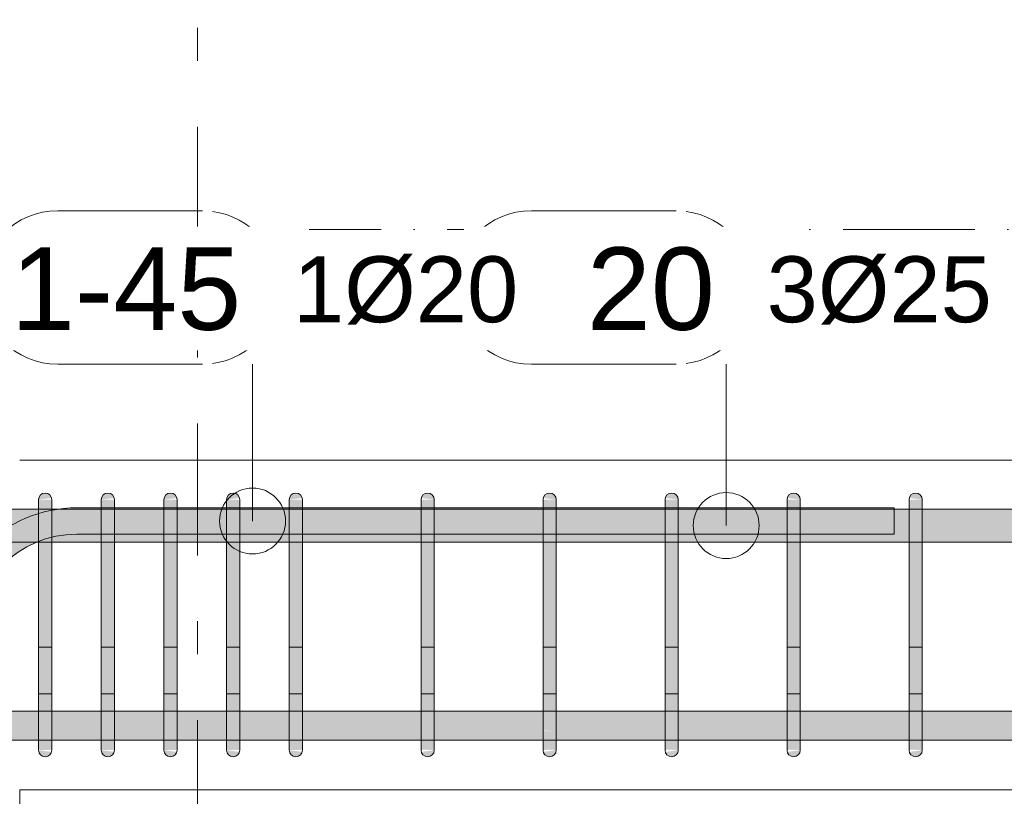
# Model space of a CAD drawing. Header units: millimetres. Extents: x -25607 to 9385, y 1894 to 10168.
# Tile 14 of 181: x -24130 to -23383, y 8665 to 9254. Entities that reach past the tile are written whole.
import ezdxf

# ---------------------------------------------------------------- set-up
doc = ezdxf.new("R2010")
doc.units = ezdxf.units.MM
doc.linetypes.add('Čerchovaná', pattern=[150, 100, -25, 0, -25])
doc.linetypes.add('Čára osnovy', pattern=[225, 100, -50, 25, -50])
for name, color, linetype, lineweight in [('A-FLOR-LEVL', 51, 'Continuous', 5), ('S-BEAM', 12, 'Continuous', 9), ('S-COLS', 52, 'Continuous', 9), ('S-GRID', 1, 'Continuous', 5), ('S-RBAR', 171, 'Continuous', 5), ('S-RBAR-IDEN', 171, 'Continuous', 5)]:
    doc.layers.add(name, color=color, linetype=linetype, lineweight=lineweight)
doc.styles.add('Arial', font='arial.ttf', dxfattribs={"height": 50})
doc.styles.add('Arial_1', font='arial.ttf', dxfattribs={"height": 62.5})

# ---------------------------------------------------------------- blocks, each defined once
blk = doc.blocks.new('Popisek výztuže - _Typ_ množství_PRAVÝ _řezy_-573729-V4')
at = {"layer": 'S-RBAR-IDEN'}
for p, q in [((-24857.77, 9096.15), (-24967.46, 9096.15)), ((-24967.46, 8979.71), (-24857.77, 8979.71))]:
    blk.add_line(p, q, dxfattribs=at)
for centre, start, end in [((-24967.46, 9037.93), 90, 270), ((-24857.77, 9037.93), 277.64339, 82.35661)]:
    blk.add_arc(centre, 58.22, start, end, dxfattribs=at)

msp = doc.modelspace()

# ---------------------------------------------------------------- hatches: boundary and pattern name
at = {"layer": 'S-RBAR'}
for points in [[(-24115.66, 8890), (-24105.83, 8891.29), (-24106.33, 8892.5), (-24107.12, 8893.54), (-24108.32, 8894.4), (-24109.37, 8894.83), (-24110.66, 8895), (-24111.95, 8894.83), (-24113.16, 8894.33), (-24114.2, 8893.54), (-24114.99, 8892.5), (-24115.49, 8891.29)], [(-24105.66, 8865), (-24105.66, 8890), (-24115.66, 8890), (-24115.66, 8865)], [(-24068.13, 8890), (-24058.3, 8891.29), (-24058.8, 8892.5), (-24059.6, 8893.54), (-24060.79, 8894.4), (-24061.84, 8894.83), (-24063.13, 8895), (-24064.43, 8894.83), (-24065.63, 8894.33), (-24066.67, 8893.54), (-24067.46, 8892.5), (-24067.96, 8891.29)], [(-24058.13, 8865), (-24058.13, 8890), (-24068.13, 8890), (-24068.13, 8865)], [(-24020.6, 8890), (-24010.77, 8891.29), (-24011.27, 8892.5), (-24012.07, 8893.54), (-24013.27, 8894.4), (-24014.31, 8894.83), (-24015.6, 8895), (-24016.9, 8894.83), (-24018.1, 8894.33), (-24019.14, 8893.54), (-24019.93, 8892.5), (-24020.43, 8891.29)], [(-24010.6, 8865), (-24010.6, 8890), (-24020.6, 8890), (-24020.6, 8865)], [(-23973.07, 8890), (-23963.24, 8891.29), (-23963.81, 8892.59), (-23964.54, 8893.54), (-23965.74, 8894.4), (-23966.78, 8894.83), (-23968.07, 8895), (-23969.37, 8894.83), (-23970.57, 8894.33), (-23971.61, 8893.54), (-23972.4, 8892.5), (-23972.9, 8891.29)], [(-23963.07, 8865), (-23963.24, 8890), (-23973.07, 8890), (-23973.07, 8865), (-23963.81, 8865)], [(-23925.54, 8890), (-23915.72, 8891.29), (-23916.21, 8892.5), (-23917.01, 8893.54), (-23918.04, 8894.33), (-23919.25, 8894.83), (-23920.54, 8895), (-23921.84, 8894.83), (-23923.04, 8894.33), (-23924.08, 8893.54), (-23925.23, 8891.64), (-23925.37, 8891.29)], [(-23925.23, 8865), (-23915.54, 8865), (-23915.72, 8890), (-23925.54, 8890), (-23925.54, 8865)], [(-23815.54, 8865), (-23815.54, 8890), (-23825.54, 8890), (-23825.54, 8865)], [(-23815.54, 8890), (-23815.72, 8891.29), (-23816.21, 8892.5), (-23817.01, 8893.54), (-23818.21, 8894.4), (-23819.25, 8894.83), (-23820.54, 8895), (-23821.84, 8894.83), (-23823.04, 8894.33), (-23824.08, 8893.54), (-23824.87, 8892.5), (-23825.37, 8891.29), (-23815.72, 8890.02)], [(-23732.33, 8865), (-23723, 8865), (-23723, 8890), (-23733, 8890), (-23733, 8865)], [(-23723, 8890), (-23723.17, 8891.29), (-23723.67, 8892.5), (-23724.46, 8893.54), (-23725.66, 8894.4), (-23726.71, 8894.83), (-23728, 8895), (-23729.29, 8894.83), (-23730.5, 8894.33), (-23731.53, 8893.54), (-23732.33, 8892.5), (-23732.83, 8891.29), (-23723.17, 8890.02)], [(-23630.45, 8865), (-23630.45, 8890), (-23640.45, 8890), (-23640.45, 8865)], [(-23630.45, 8890), (-23630.62, 8891.29), (-23631.12, 8892.5), (-23631.92, 8893.54), (-23632.95, 8894.33), (-23634.16, 8894.83), (-23635.45, 8895), (-23636.75, 8894.83), (-23637.95, 8894.33), (-23638.99, 8893.54), (-23639.78, 8892.5), (-23640.28, 8891.29), (-23630.62, 8890.02)], [(-23547.91, 8865), (-23537.91, 8865), (-23537.91, 8890), (-23547.91, 8890), (-23547.91, 8869.55)], [(-23537.91, 8890), (-23538.08, 8891.29), (-23538.58, 8892.5), (-23539.43, 8893.58), (-23540.57, 8894.4), (-23541.61, 8894.83), (-23542.91, 8895), (-23544.2, 8894.83), (-23545.41, 8894.33), (-23546.44, 8893.54), (-23547.24, 8892.5), (-23547.74, 8891.29), (-23538.08, 8890.02)], [(-23445.36, 8865), (-23445.36, 8890), (-23455.36, 8890), (-23455.36, 8865)], [(-23445.36, 8890), (-23445.53, 8891.29), (-23446.03, 8892.5), (-23446.83, 8893.54), (-23447.86, 8894.33), (-23449.07, 8894.83), (-23450.36, 8895), (-23451.66, 8894.83), (-23452.86, 8894.33), (-23453.9, 8893.54), (-23454.69, 8892.5), (-23455.19, 8891.29), (-23445.53, 8890.02)], [(-24105.66, 8725), (-24105.66, 8865), (-24115.66, 8865), (-24115.66, 8725)], [(-24058.13, 8725), (-24058.13, 8865), (-24068.13, 8865), (-24068.13, 8725)], [(-24010.6, 8725), (-24010.6, 8865), (-24020.6, 8865), (-24020.6, 8725)], [(-23963.07, 8725), (-23963.07, 8865), (-23973.07, 8865), (-23973.07, 8725), (-23963.81, 8725)], [(-23915.54, 8725), (-23915.54, 8865), (-23925.54, 8865), (-23925.54, 8725), (-23925.23, 8725)], [(-23815.54, 8725), (-23815.54, 8865), (-23825.54, 8865), (-23825.54, 8725)], [(-23732.33, 8725), (-23723, 8725), (-23723, 8865), (-23733, 8865), (-23733, 8725)], [(-23630.45, 8725), (-23630.45, 8865), (-23640.45, 8865), (-23640.45, 8725)], [(-23539.43, 8725), (-23537.91, 8725), (-23537.91, 8865), (-23547.91, 8865), (-23547.91, 8725)], [(-23445.36, 8725), (-23445.36, 8865), (-23455.36, 8865), (-23455.36, 8725)], [(-24105.83, 8700), (-24105.66, 8700), (-24105.66, 8725), (-24115.66, 8725), (-24115.66, 8700), (-24110.66, 8700)], [(-24058.3, 8700), (-24058.13, 8700), (-24058.13, 8725), (-24068.13, 8725), (-24068.13, 8700), (-24063.13, 8700)], [(-24010.77, 8700), (-24010.6, 8700), (-24010.6, 8725), (-24020.6, 8725), (-24020.6, 8700), (-24015.6, 8700)], [(-23963.24, 8700), (-23963.07, 8700), (-23963.07, 8725), (-23973.07, 8725), (-23973.07, 8700), (-23963.81, 8700)], [(-23925.23, 8700), (-23915.54, 8700), (-23915.54, 8725), (-23925.54, 8725), (-23925.54, 8700)], [(-24110.66, 8695), (-24109.37, 8695.17), (-24108.16, 8695.67), (-24107.12, 8696.46), (-24106.33, 8697.5), (-24105.83, 8698.71), (-24115.66, 8700), (-24115.49, 8698.71), (-24114.99, 8697.5), (-24114.2, 8696.46), (-24113.16, 8695.67), (-24111.95, 8695.17)], [(-24063.13, 8695), (-24061.84, 8695.17), (-24060.63, 8695.67), (-24059.6, 8696.46), (-24058.8, 8697.5), (-24058.3, 8698.71), (-24068.13, 8700), (-24067.96, 8698.71), (-24067.46, 8697.5), (-24066.67, 8696.46), (-24065.63, 8695.67), (-24064.43, 8695.17)], [(-24015.6, 8695), (-24014.31, 8695.17), (-24013.1, 8695.67), (-24012.07, 8696.46), (-24011.27, 8697.5), (-24010.77, 8698.71), (-24020.6, 8700), (-24020.43, 8698.71), (-24019.93, 8697.5), (-24019.14, 8696.46), (-24018.1, 8695.67), (-24016.9, 8695.17)], [(-23968.07, 8695), (-23966.78, 8695.17), (-23965.57, 8695.67), (-23964.54, 8696.46), (-23963.74, 8697.5), (-23963.24, 8698.71), (-23973.07, 8700), (-23972.9, 8698.71), (-23972.4, 8697.5), (-23971.61, 8696.46), (-23970.57, 8695.67), (-23969.37, 8695.17)], [(-23920.54, 8695), (-23919.25, 8695.17), (-23918.04, 8695.67), (-23917.01, 8696.46), (-23916.21, 8697.5), (-23915.72, 8698.71), (-23925.54, 8700), (-23925.23, 8698.36), (-23924.87, 8697.5), (-23924.08, 8696.46), (-23923.04, 8695.67), (-23921.84, 8695.17)], [(-23820.54, 8695), (-23819.25, 8695.17), (-23818.04, 8695.67), (-23817.01, 8696.46), (-23816.21, 8697.5), (-23815.72, 8698.71), (-23815.72, 8699.98), (-23825.37, 8698.71), (-23824.87, 8697.5), (-23824.08, 8696.46), (-23823.04, 8695.67), (-23821.84, 8695.17)], [(-23728, 8695), (-23726.71, 8695.17), (-23725.5, 8695.67), (-23724.46, 8696.46), (-23723.67, 8697.5), (-23723.17, 8698.71), (-23723.17, 8699.98), (-23732.83, 8698.71), (-23732.33, 8697.5), (-23731.53, 8696.46), (-23730.5, 8695.67), (-23729.29, 8695.17)], [(-23635.45, 8695), (-23634.16, 8695.17), (-23632.95, 8695.67), (-23631.92, 8696.46), (-23631.12, 8697.5), (-23630.62, 8698.71), (-23630.62, 8699.98), (-23640.28, 8698.71), (-23639.78, 8697.5), (-23638.99, 8696.46), (-23637.95, 8695.67), (-23636.75, 8695.17)], [(-23542.91, 8695), (-23541.61, 8695.17), (-23540.41, 8695.67), (-23539.37, 8696.46), (-23538.58, 8697.5), (-23538.08, 8698.71), (-23538.08, 8699.98), (-23547.74, 8698.71), (-23547.24, 8697.5), (-23546.44, 8696.46), (-23545.41, 8695.67), (-23544.2, 8695.17)], [(-23450.36, 8695), (-23449.07, 8695.17), (-23447.86, 8695.67), (-23446.83, 8696.46), (-23446.03, 8697.5), (-23445.53, 8698.71), (-23445.53, 8699.98), (-23455.19, 8698.71), (-23454.69, 8697.5), (-23453.9, 8696.46), (-23452.86, 8695.67), (-23451.66, 8695.17)]]:
    msp.add_hatch(color=7, dxfattribs=at).paths.add_polyline_path(points)
h = msp.add_hatch(color=7, dxfattribs=at)
h.paths.add_polyline_path([(-23445.36, 8857.8), (-23362.82, 8857.8), (-23362.82, 8882.8), (-23445.36, 8882.8), (-23445.36, 8863.81)])
h.paths.add_polyline_path([(-24590.95, 8857.8), (-24591.01, 8879.14), (-24594.18, 8875), (-24596.18, 8870.18), (-24596.86, 8863.81), (-24596.86, 8857.8)])
h.paths.add_polyline_path([(-24533.42, 8857.8), (-24495.89, 8857.8), (-24495.89, 8882.8), (-24528.32, 8882.8), (-24528.32, 8863.8), (-24533.42, 8863.8)])
h.paths.add_polyline_path([(-24558, 8857.8), (-24543.42, 8857.8), (-24543.42, 8863.8), (-24548.33, 8863.99), (-24548.33, 8882.8), (-24563.82, 8882.8), (-24563, 8882.46), (-24560.93, 8880.87), (-24559.34, 8878.8), (-24558.34, 8876.39), (-24558, 8872.7), (-24558, 8863.81)])
h.paths.add_polyline_path([(-24580.95, 8857.8), (-24578, 8857.8), (-24578, 8873.8), (-24558, 8873.8), (-24577.66, 8876.39), (-24576.66, 8878.8), (-24575.07, 8880.87), (-24573, 8882.8), (-24580.95, 8882.8), (-24580.95, 8863.81)])
h.paths.add_polyline_path([(-24390.83, 8857.8), (-24353.31, 8857.8), (-24353.31, 8882.8), (-24390.83, 8882.8), (-24390.83, 8863.81)])
h.paths.add_polyline_path([(-24438.36, 8857.8), (-24400.83, 8857.8), (-24400.83, 8882.8), (-24438.36, 8882.8), (-24438.36, 8863.81)])
h.paths.add_polyline_path([(-24485.89, 8857.8), (-24448.36, 8857.8), (-24448.36, 8882.8), (-24485.89, 8882.8), (-24485.89, 8863.81)])
h.paths.add_polyline_path([(-24200.72, 8857.8), (-24166.86, 8857.8), (-24166.86, 8865), (-24167.54, 8870.18), (-24169.54, 8875), (-24172.72, 8879.14), (-24176.86, 8882.32), (-24178.03, 8882.8), (-24200.72, 8882.8), (-24200.72, 8863.81)])
h.paths.add_polyline_path([(-24248.25, 8857.8), (-24210.72, 8857.8), (-24210.72, 8882.8), (-24248.25, 8882.8), (-24248.25, 8863.81)])
h.paths.add_polyline_path([(-24295.78, 8857.8), (-24258.25, 8857.8), (-24258.25, 8882.8), (-24295.78, 8882.8), (-24295.78, 8863.81)])
h.paths.add_polyline_path([(-24305.78, 8857.8), (-24305.78, 8882.8), (-24343.31, 8882.8), (-24343.31, 8857.8)])
h.paths.add_polyline_path([(-21192.5, 8857.8), (-21192.5, 8882.8), (-21371.43, 8882.8), (-21371.43, 8857.8), (-21263.23, 8857.8)])
h.paths.add_polyline_path([(-21182.5, 8857.8), (-21172.5, 8857.8), (-21172.5, 8882.8), (-21182.5, 8882.8), (-21182.5, 8863.81)])
h.paths.add_polyline_path([(-24153.19, 8857.8), (-24115.66, 8857.8), (-24115.66, 8882.8), (-24153.19, 8882.8), (-24153.19, 8863.81)])
h.paths.add_polyline_path([(-24058.13, 8857.8), (-24020.6, 8857.8), (-24020.6, 8882.8), (-24058.13, 8882.8), (-24058.13, 8863.81)])
h.paths.add_polyline_path([(-24105.66, 8857.8), (-24068.13, 8857.8), (-24068.13, 8882.8), (-24105.66, 8882.8), (-24105.66, 8863.81)])
h.paths.add_polyline_path([(-23915.54, 8857.8), (-23825.54, 8857.8), (-23825.54, 8882.8), (-23915.54, 8882.8), (-23915.54, 8863.81)])
h.paths.add_polyline_path([(-23963.07, 8857.8), (-23925.54, 8857.8), (-23925.54, 8882.8), (-23963.07, 8882.8), (-23963.07, 8863.81)])
h.paths.add_polyline_path([(-24010.6, 8857.8), (-23973.07, 8857.8), (-23973.07, 8882.8), (-24010.6, 8882.8), (-24010.6, 8863.81)])
h.paths.add_polyline_path([(-23815.54, 8857.8), (-23733, 8857.8), (-23733, 8882.8), (-23815.54, 8882.8), (-23815.54, 8863.81)])
h.paths.add_polyline_path([(-23630.45, 8857.8), (-23547.91, 8857.8), (-23547.91, 8882.8), (-23630.45, 8882.8), (-23630.45, 8863.81)])
h.paths.add_polyline_path([(-23723, 8857.8), (-23640.45, 8857.8), (-23640.45, 8882.8), (-23723, 8882.8), (-23723, 8863.81)])
h.paths.add_polyline_path([(-23537.91, 8857.8), (-23455.36, 8857.8), (-23455.36, 8882.8), (-23537.91, 8882.8), (-23537.91, 8863.81)])
h.paths.add_polyline_path([(-23352.82, 8857.8), (-23270.27, 8857.8), (-23270.27, 8882.8), (-23352.82, 8882.8), (-23352.82, 8863.81)])
h.paths.add_polyline_path([(-23167.73, 8857.8), (-23085.18, 8857.8), (-23085.18, 8882.8), (-23167.73, 8882.8), (-23167.73, 8863.81)])
h.paths.add_polyline_path([(-23177.73, 8857.8), (-23177.73, 8882.8), (-23260.27, 8882.8), (-23260.27, 8857.8)])
h.paths.add_polyline_path([(-22982.64, 8857.8), (-22900.09, 8857.8), (-22900.09, 8882.8), (-22982.64, 8882.8), (-22982.64, 8863.81)])
h.paths.add_polyline_path([(-23075.18, 8857.8), (-22992.64, 8857.8), (-22992.64, 8882.8), (-23075.18, 8882.8), (-23075.18, 8863.81)])
h.paths.add_polyline_path([(-22890.09, 8857.8), (-22807.55, 8857.8), (-22807.55, 8882.8), (-22890.09, 8882.8), (-22890.09, 8863.81)])
h.paths.add_polyline_path([(-22705, 8857.8), (-22515, 8857.8), (-22515, 8882.8), (-22705, 8882.8), (-22705, 8863.81)])
h.paths.add_polyline_path([(-22715, 8857.8), (-22715, 8882.8), (-22797.55, 8882.8), (-22797.55, 8857.8)])
h.paths.add_polyline_path([(-22505, 8857.8), (-22326.07, 8857.8), (-22326.07, 8882.8), (-22505, 8882.8), (-22505, 8863.81)])
h.paths.add_polyline_path([(-21381.43, 8857.8), (-21381.43, 8882.8), (-21560.36, 8882.8), (-21560.36, 8857.8), (-21417.55, 8857.8)])
h.paths.add_polyline_path([(-21570.36, 8857.8), (-21570.36, 8882.8), (-21749.29, 8882.8), (-21749.29, 8857.8), (-21571.87, 8857.8)])
h.paths.add_polyline_path([(-21759.29, 8857.8), (-21759.29, 8882.8), (-21938.21, 8882.8), (-21938.21, 8857.8), (-21880.51, 8857.8)])
h.paths.add_polyline_path([(-22316.07, 8857.8), (-22137.14, 8857.8), (-22137.14, 8882.8), (-22316.07, 8882.8), (-22316.07, 8863.81)])
h.paths.add_polyline_path([(-22127.14, 8857.8), (-21948.21, 8857.8), (-21948.21, 8882.8), (-22127.14, 8882.8), (-22127.14, 8863.81)])
h.paths.add_polyline_path([(-24605, 8874.79), (-24602.84, 8880), (-24600.69, 8882.8), (-24605, 8882.8), (-24605, 8879.14)])
h = msp.add_hatch(color=7, dxfattribs=at)
h.paths.add_polyline_path([(-24186.55, 8783.8), (-24166.86, 8783.8), (-24166.86, 8842), (-24173.15, 8833.8), (-24183.14, 8809.69), (-24184.07, 8802.62)])
h.paths.add_polyline_path([(-24153.19, 8827.25), (-24143.12, 8840.37), (-24126.55, 8853.09), (-24115.66, 8857.8), (-24153.19, 8857.64), (-24153.19, 8850.44)])
h.paths.add_polyline_path([(-24094.15, 8882.8), (-24086.55, 8882.8), (-24086.55, 8883.8)])
h = msp.add_hatch(color=7, dxfattribs=at)
h.paths.add_polyline_path([(-23466.55, 8882.8), (-23466.55, 8883.8), (-23537.91, 8883.8), (-23537.91, 8882.8), (-23500.85, 8882.8)])
h.paths.add_polyline_path([(-24058.13, 8882.8), (-24020.6, 8882.8), (-24020.6, 8883.8), (-24058.13, 8883.8)])
h.paths.add_polyline_path([(-24079.55, 8882.8), (-24068.13, 8882.8), (-24068.13, 8883.8), (-24086.55, 8883.8), (-24086.55, 8882.8)])
h.paths.add_polyline_path([(-23547.91, 8882.8), (-23547.91, 8883.8), (-23630.45, 8883.8), (-23630.45, 8882.8), (-23578.01, 8882.8)])
h.paths.add_polyline_path([(-24010.6, 8882.8), (-23973.07, 8882.8), (-23973.07, 8883.8), (-24010.6, 8883.8)])
h.paths.add_polyline_path([(-23640.45, 8882.8), (-23640.45, 8883.8), (-23723, 8883.8), (-23723, 8882.8), (-23655.17, 8882.8)])
h.paths.add_polyline_path([(-23925.54, 8882.8), (-23925.54, 8883.8), (-23963.07, 8883.8), (-23963.07, 8882.8)])
h.paths.add_polyline_path([(-23733, 8882.8), (-23733, 8883.8), (-23815.54, 8883.8), (-23815.54, 8882.8), (-23809.49, 8882.8)])
h.paths.add_polyline_path([(-23915.54, 8882.8), (-23825.54, 8882.8), (-23825.54, 8883.8), (-23915.54, 8883.8)])
h = msp.add_hatch(color=7, dxfattribs=at)
h.paths.add_polyline_path([(-24601.03, 8707.64), (-24603.19, 8710.85), (-24605, 8715.21), (-24605, 8707.64), (-24602.84, 8707.64)])
h.paths.add_polyline_path([(-22960.74, 8707.64), (-22900.09, 8707.92), (-22900.09, 8729.64), (-22982.64, 8729.64), (-22982.64, 8707.64)])
h.paths.add_polyline_path([(-22890.09, 8707.64), (-22807.55, 8707.92), (-22807.55, 8729.64), (-22890.09, 8729.64), (-22890.09, 8707.92)])
h.paths.add_polyline_path([(-17983.96, 8707.64), (-17980, 8707.64), (-17980, 8729.64), (-18012.83, 8729.64), (-18012.83, 8707.64)])
h.paths.add_polyline_path([(-22992.64, 8707.64), (-22992.64, 8729.64), (-23075.18, 8729.64), (-23075.18, 8707.64), (-22999.32, 8707.64)])
h.paths.add_polyline_path([(-22797.55, 8707.64), (-22715, 8707.92), (-22715, 8729.64), (-22797.55, 8729.64), (-22797.55, 8707.92)])
h.paths.add_polyline_path([(-22705, 8707.64), (-22515, 8707.92), (-22515, 8729.64), (-22705, 8729.64), (-22705, 8707.92)])
h.paths.add_polyline_path([(-18022.83, 8707.64), (-18022.83, 8729.64), (-18061.22, 8729.64), (-18061.12, 8707.64)])
h.paths.add_polyline_path([(-23085.18, 8707.64), (-23085.18, 8729.64), (-23167.73, 8729.64), (-23167.73, 8707.64), (-23115.06, 8707.64)])
h.paths.add_polyline_path([(-22505, 8707.64), (-22326.07, 8707.92), (-22326.07, 8729.64), (-22505, 8729.64), (-22505, 8707.92)])
h.paths.add_polyline_path([(-22316.07, 8707.64), (-22137.14, 8707.92), (-22137.14, 8729.64), (-22316.07, 8729.64), (-22316.07, 8707.92)])
h.paths.add_polyline_path([(-18071.22, 8707.64), (-18071.22, 8729.64), (-18109.61, 8729.64), (-18109.61, 8707.64), (-18099.7, 8707.64)])
h.paths.add_polyline_path([(-23177.73, 8707.64), (-23177.73, 8729.64), (-23260.27, 8729.64), (-23260.27, 8707.64), (-23192.22, 8707.64)])
h.paths.add_polyline_path([(-22127.14, 8707.64), (-21948.21, 8707.92), (-21948.21, 8729.64), (-22127.14, 8729.64), (-22127.14, 8707.92)])
h.paths.add_polyline_path([(-24558, 8707.64), (-24543.42, 8707.92), (-24543.42, 8729.64), (-24558, 8729.64), (-24558, 8707.92)])
h.paths.add_polyline_path([(-18119.61, 8707.64), (-18119.61, 8729.64), (-18158, 8729.64), (-18158, 8707.64), (-18138.28, 8707.64)])
h.paths.add_polyline_path([(-21938.21, 8707.64), (-21759.29, 8707.92), (-21759.29, 8729.64), (-21938.21, 8729.64), (-21938.21, 8707.92)])
h.paths.add_polyline_path([(-23270.27, 8707.64), (-23270.27, 8729.64), (-23352.82, 8729.64), (-23352.82, 8707.64), (-23307.95, 8707.64)])
h.paths.add_polyline_path([(-24580.95, 8707.64), (-24578, 8707.92), (-24578, 8729.64), (-24580.95, 8729.64), (-24580.95, 8707.92)])
h.paths.add_polyline_path([(-21749.29, 8707.64), (-21570.36, 8707.92), (-21570.36, 8729.64), (-21749.29, 8729.64), (-21749.29, 8707.92)])
h.paths.add_polyline_path([(-18168, 8707.64), (-18168, 8729.64), (-18206.38, 8729.64), (-18206.38, 8707.64), (-18176.86, 8707.64)])
h.paths.add_polyline_path([(-23362.82, 8707.64), (-23362.82, 8729.64), (-23445.36, 8729.64), (-23445.36, 8707.64), (-23385.11, 8707.64)])
h.paths.add_polyline_path([(-21560.36, 8707.64), (-21381.43, 8707.92), (-21381.43, 8729.64), (-21560.36, 8729.64), (-21560.36, 8707.92)])
h.paths.add_polyline_path([(-23455.36, 8707.64), (-23455.36, 8729.64), (-23537.91, 8729.64), (-23537.91, 8707.64), (-23462.27, 8707.64)])
h.paths.add_polyline_path([(-21371.43, 8707.64), (-21192.5, 8707.92), (-21192.5, 8729.64), (-21371.43, 8729.64), (-21371.43, 8707.92)])
h.paths.add_polyline_path([(-18216.38, 8707.64), (-18216.38, 8729.64), (-18254.77, 8729.64), (-18254.77, 8707.64), (-18254.02, 8707.64)])
h.paths.add_polyline_path([(-21182.5, 8707.64), (-21003.57, 8707.92), (-21003.57, 8729.64), (-21182.5, 8729.64), (-21182.5, 8707.92)])
h.paths.add_polyline_path([(-24533.42, 8707.64), (-24495.89, 8707.92), (-24495.89, 8729.64), (-24533.42, 8729.64), (-24533.42, 8707.92)])
h.paths.add_polyline_path([(-20993.57, 8707.64), (-20814.64, 8707.92), (-20814.64, 8729.64), (-20993.57, 8729.64), (-20993.57, 8707.92)])
h.paths.add_polyline_path([(-23547.91, 8707.64), (-23547.91, 8729.64), (-23630.45, 8729.64), (-23630.45, 8707.64), (-23578.01, 8707.64)])
h.paths.add_polyline_path([(-18264.77, 8707.64), (-18264.77, 8729.64), (-18303.16, 8729.64), (-18303.16, 8707.64), (-18292.6, 8707.64)])
h.paths.add_polyline_path([(-24485.89, 8707.64), (-24448.36, 8707.92), (-24448.36, 8729.64), (-24485.89, 8729.64), (-24485.89, 8707.92)])
h.paths.add_polyline_path([(-20804.64, 8707.64), (-20625.71, 8707.92), (-20625.71, 8729.64), (-20804.64, 8729.64), (-20804.64, 8707.92)])
h.paths.add_polyline_path([(-20615.71, 8707.64), (-20436.79, 8707.92), (-20436.79, 8729.64), (-20615.71, 8729.64), (-20615.71, 8707.92)])
h.paths.add_polyline_path([(-18313.16, 8707.64), (-18313.16, 8729.64), (-18351.55, 8729.64), (-18351.55, 8707.64), (-18331.18, 8707.64)])
h.paths.add_polyline_path([(-23640.45, 8707.64), (-23640.45, 8729.64), (-23723, 8729.64), (-23723, 8707.64), (-23655.17, 8707.64)])
h.paths.add_polyline_path([(-20426.79, 8707.64), (-20247.86, 8707.92), (-20247.86, 8729.64), (-20426.79, 8729.64), (-20426.79, 8707.92)])
h.paths.add_polyline_path([(-24438.36, 8707.64), (-24400.83, 8707.92), (-24400.83, 8729.64), (-24438.36, 8729.64), (-24438.36, 8707.92)])
h.paths.add_polyline_path([(-20237.86, 8707.64), (-20058.93, 8707.92), (-20058.93, 8729.64), (-20237.86, 8729.64), (-20237.86, 8707.92)])
h.paths.add_polyline_path([(-18361.55, 8707.64), (-18361.55, 8729.64), (-18399.94, 8729.64), (-18399.94, 8707.64), (-18369.76, 8707.64)])
h.paths.add_polyline_path([(-23733, 8707.64), (-23733, 8729.64), (-23815.54, 8729.64), (-23815.54, 8707.64), (-23770.91, 8707.64)])
h.paths.add_polyline_path([(-20048.93, 8707.64), (-19870, 8707.92), (-19870, 8729.64), (-20048.93, 8729.64), (-20048.93, 8707.92)])
h.paths.add_polyline_path([(-19860, 8707.64), (-19670, 8707.92), (-19670, 8729.64), (-19860, 8729.64), (-19860, 8707.92)])
h.paths.add_polyline_path([(-18409.94, 8707.64), (-18409.94, 8729.64), (-18448.33, 8729.64), (-18448.33, 8707.64), (-18446.91, 8707.64)])
h.paths.add_polyline_path([(-23825.54, 8707.64), (-23825.54, 8729.64), (-23915.54, 8729.64), (-23915.54, 8707.64), (-23848.07, 8707.64)])
h.paths.add_polyline_path([(-24390.83, 8707.64), (-24353.31, 8707.92), (-24353.31, 8729.64), (-24390.83, 8729.64), (-24390.83, 8707.92)])
h.paths.add_polyline_path([(-19660, 8707.64), (-19577.45, 8707.92), (-19577.45, 8729.64), (-19660, 8729.64), (-19660, 8707.92)])
h.paths.add_polyline_path([(-18458.33, 8707.64), (-18458.33, 8729.64), (-18549.46, 8729.64), (-18549.46, 8707.64), (-18485.49, 8707.64)])
h.paths.add_polyline_path([(-19567.45, 8707.64), (-19484.91, 8707.92), (-19484.91, 8729.64), (-19567.45, 8729.64), (-19567.45, 8707.92)])
h.paths.add_polyline_path([(-23925.54, 8707.64), (-23925.54, 8729.64), (-23963.07, 8729.64), (-23963.07, 8707.64)])
h.paths.add_polyline_path([(-19474.91, 8707.64), (-19392.36, 8707.92), (-19392.36, 8729.64), (-19474.91, 8729.64), (-19474.91, 8707.92)])
h.paths.add_polyline_path([(-23973.07, 8707.64), (-23973.07, 8729.64), (-24010.6, 8729.64), (-24010.6, 8707.64), (-24002.39, 8707.64)])
h.paths.add_polyline_path([(-19382.36, 8707.64), (-19299.82, 8707.92), (-19299.82, 8729.64), (-19382.36, 8729.64), (-19382.36, 8707.92)])
h.paths.add_polyline_path([(-24020.6, 8707.64), (-24020.6, 8729.64), (-24058.13, 8729.64), (-24058.13, 8707.64), (-24040.97, 8707.64)])
h.paths.add_polyline_path([(-18559.46, 8707.64), (-18559.46, 8729.64), (-18642, 8729.64), (-18642, 8707.64), (-18562.65, 8707.64)])
h.paths.add_polyline_path([(-19289.82, 8707.64), (-19207.27, 8707.92), (-19207.27, 8729.64), (-19289.82, 8729.64), (-19289.82, 8707.92)])
h.paths.add_polyline_path([(-24068.13, 8707.64), (-24068.13, 8729.64), (-24105.66, 8729.64), (-24105.66, 8707.64), (-24079.55, 8707.64)])
h.paths.add_polyline_path([(-19197.27, 8707.64), (-19114.73, 8707.92), (-19114.73, 8729.64), (-19197.27, 8729.64), (-19197.27, 8707.92)])
h.paths.add_polyline_path([(-24343.31, 8707.64), (-24305.78, 8707.92), (-24305.78, 8729.64), (-24343.31, 8729.64), (-24343.31, 8707.92)])
h.paths.add_polyline_path([(-24115.66, 8707.64), (-24115.66, 8729.64), (-24153.19, 8729.64), (-24153.19, 8707.64), (-24118.13, 8707.64)])
h.paths.add_polyline_path([(-19104.73, 8707.64), (-19022.18, 8707.92), (-19022.18, 8729.64), (-19104.73, 8729.64), (-19104.73, 8707.92)])
h.paths.add_polyline_path([(-24295.78, 8707.64), (-24258.25, 8707.92), (-24258.25, 8729.64), (-24295.78, 8729.64), (-24295.78, 8707.92)])
h.paths.add_polyline_path([(-19012.18, 8707.64), (-18929.64, 8707.92), (-18929.64, 8729.64), (-19012.18, 8729.64), (-19012.18, 8707.92)])
h.paths.add_polyline_path([(-18652, 8707.64), (-18652, 8729.64), (-18734.55, 8729.64), (-18734.55, 8707.64), (-18678.39, 8707.64)])
h.paths.add_polyline_path([(-24181.69, 8707.64), (-24176.86, 8707.68), (-24172.72, 8710.86), (-24169.54, 8715), (-24167.54, 8719.82), (-24166.86, 8725), (-24167.54, 8729.64), (-24200.72, 8729.64), (-24200.72, 8710.64), (-24196.76, 8707.64), (-24192.04, 8707.64)])
h.paths.add_polyline_path([(-18919.64, 8707.64), (-18837.09, 8707.92), (-18837.09, 8729.64), (-18919.64, 8729.64), (-18919.64, 8707.92)])
h.paths.add_polyline_path([(-24211.93, 8707.64), (-24233.93, 8729.64), (-24248.25, 8729.64), (-24248.25, 8707.64), (-24233.87, 8707.64)])
h.paths.add_polyline_path([(-18827.09, 8707.64), (-18744.55, 8707.92), (-18744.55, 8729.64), (-18827.09, 8729.64), (-18827.09, 8707.92)])
h.paths.add_polyline_path([(-24590.95, 8710.82), (-24590.95, 8729.64), (-24596.86, 8729.64), (-24596.86, 8725), (-24596.18, 8719.82), (-24594.18, 8715), (-24590.99, 8710.85)])
h.paths.add_polyline_path([(-24210.72, 8720.57), (-24210.72, 8729.64), (-24219.78, 8729.64), (-24215.15, 8725)])
h = msp.add_hatch(color=7, dxfattribs=at)
h.paths.add_polyline_path([(-23815.54, 8703.08), (-23815.54, 8703.74), (-23816.9, 8703.89), (-23817.75, 8703.51)])
h.paths.add_polyline_path([(-23821.04, 8705.53), (-23822.72, 8707.49), (-23825.54, 8707.92), (-23825.54, 8706.75)])
h.paths.add_polyline_path([(-23815.54, 8711.72), (-23815.54, 8713.44), (-23825.54, 8715.43), (-23820.82, 8711.91)])
h.paths.add_polyline_path([(-23825.54, 8724.03), (-23815.54, 8724.24), (-23815.54, 8725), (-23825.54, 8725)])
h = msp.add_hatch(color=7, dxfattribs=at)
h.paths.add_polyline_path([(-23815.54, 8700), (-23815.54, 8703.08), (-23817.75, 8703.51), (-23816.9, 8703.89), (-23815.54, 8703.74), (-23815.54, 8711.72), (-23820.08, 8711.99), (-23825.54, 8715.43), (-23825.54, 8708.15), (-23822.57, 8707.32), (-23821.04, 8705.53), (-23825.54, 8706.75), (-23825.37, 8700.99), (-23823.46, 8700.85), (-23819.25, 8700.4)])
h.paths.add_polyline_path([(-23820.54, 8700), (-23815.54, 8700), (-23825.54, 8700.85), (-23825.37, 8700)])
h.paths.add_polyline_path([(-23815.54, 8713.44), (-23815.54, 8724.24), (-23817.57, 8724.03), (-23825.54, 8724.03), (-23825.54, 8715.43)])
h = msp.add_hatch(color=7, dxfattribs=at)
h.paths.add_polyline_path([(-23723, 8703.08), (-23723, 8703.74), (-23724.36, 8703.89), (-23725.2, 8703.51)])
h.paths.add_polyline_path([(-23728.49, 8705.53), (-23730.17, 8707.49), (-23733, 8708.15), (-23733, 8706.75), (-23732.33, 8706.57)])
h.paths.add_polyline_path([(-23723, 8711.72), (-23723, 8713.44), (-23732.33, 8715.01), (-23732.33, 8714.93), (-23728.27, 8711.91)])
h.paths.add_polyline_path([(-23733, 8724.03), (-23723, 8724.24), (-23723, 8725), (-23733, 8725)])
h = msp.add_hatch(color=7, dxfattribs=at)
h.paths.add_polyline_path([(-23723, 8700), (-23723, 8703.08), (-23725.2, 8703.51), (-23724.36, 8703.89), (-23723, 8703.74), (-23723, 8711.72), (-23727.53, 8711.99), (-23733, 8715.43), (-23733, 8708.15), (-23730.03, 8707.32), (-23728.49, 8705.53), (-23733, 8706.75), (-23733, 8701), (-23730.91, 8700.85), (-23726.71, 8700.4)])
h.paths.add_polyline_path([(-23732.33, 8700), (-23723, 8700), (-23733, 8700.85), (-23733, 8700)])
h.paths.add_polyline_path([(-23723, 8713.44), (-23723, 8724.24), (-23725.03, 8724.03), (-23733, 8724.03), (-23733, 8715.43), (-23732.33, 8715.3)])
h = msp.add_hatch(color=7, dxfattribs=at)
h.paths.add_polyline_path([(-23630.45, 8703.08), (-23630.45, 8703.74), (-23631.81, 8703.89), (-23632.66, 8703.51)])
h.paths.add_polyline_path([(-23635.95, 8705.53), (-23637.63, 8707.49), (-23640.45, 8707.92), (-23640.45, 8706.75)])
h.paths.add_polyline_path([(-23630.45, 8711.72), (-23630.45, 8713.44), (-23640.45, 8715.43), (-23635.73, 8711.91)])
h.paths.add_polyline_path([(-23640.45, 8724.03), (-23630.45, 8724.24), (-23630.45, 8725), (-23640.45, 8725)])
h = msp.add_hatch(color=7, dxfattribs=at)
h.paths.add_polyline_path([(-23630.45, 8700), (-23630.45, 8703.08), (-23632.66, 8703.51), (-23631.81, 8703.89), (-23630.45, 8703.74), (-23630.45, 8711.72), (-23634.99, 8711.99), (-23640.45, 8715.43), (-23640.45, 8708.15), (-23637.48, 8707.32), (-23635.95, 8705.53), (-23640.45, 8706.75), (-23640.28, 8700.99), (-23638.37, 8700.85), (-23634.16, 8700.4)])
h.paths.add_polyline_path([(-23635.45, 8700), (-23630.45, 8700), (-23640.45, 8700.85), (-23640.28, 8700)])
h.paths.add_polyline_path([(-23630.45, 8713.44), (-23630.45, 8724.24), (-23632.48, 8724.03), (-23640.45, 8724.03), (-23640.45, 8715.43)])
h = msp.add_hatch(color=7, dxfattribs=at)
h.paths.add_polyline_path([(-23537.91, 8703.08), (-23537.91, 8703.74), (-23539.43, 8703.81), (-23540.11, 8703.51), (-23539.43, 8703.38)])
h.paths.add_polyline_path([(-23543.4, 8705.53), (-23545.08, 8707.49), (-23547.91, 8707.92), (-23547.91, 8706.75)])
h.paths.add_polyline_path([(-23537.91, 8711.72), (-23537.91, 8713.44), (-23547.91, 8715.43), (-23543.18, 8711.91), (-23539.43, 8711.78)])
h.paths.add_polyline_path([(-23539.94, 8724.03), (-23537.91, 8724.24), (-23537.91, 8725), (-23547.91, 8725), (-23547.91, 8724.03)])
h = msp.add_hatch(color=7, dxfattribs=at)
h.paths.add_polyline_path([(-23537.91, 8700), (-23537.91, 8703.08), (-23540.11, 8703.51), (-23539.27, 8703.89), (-23537.91, 8703.74), (-23537.91, 8711.72), (-23542.44, 8711.99), (-23547.91, 8715.43), (-23547.91, 8708.15), (-23544.94, 8707.32), (-23543.4, 8705.53), (-23547.91, 8706.75), (-23547.74, 8700.99), (-23545.82, 8700.85), (-23539.43, 8700.16)])
h.paths.add_polyline_path([(-23542.91, 8700), (-23539.43, 8700.13), (-23547.91, 8700.85), (-23547.74, 8700)])
h.paths.add_polyline_path([(-23537.91, 8713.44), (-23537.91, 8724.24), (-23539.94, 8724.03), (-23547.91, 8724.03), (-23547.91, 8715.43), (-23539.43, 8713.74)])
h = msp.add_hatch(color=7, dxfattribs=at)
h.paths.add_polyline_path([(-23445.36, 8703.08), (-23445.36, 8703.74), (-23446.72, 8703.89), (-23447.57, 8703.51)])
h.paths.add_polyline_path([(-23450.85, 8705.53), (-23452.54, 8707.49), (-23455.36, 8707.92), (-23455.36, 8706.75)])
h.paths.add_polyline_path([(-23445.36, 8711.72), (-23445.36, 8713.44), (-23455.36, 8715.43), (-23450.64, 8711.91)])
h.paths.add_polyline_path([(-23455.36, 8724.03), (-23445.36, 8724.24), (-23445.36, 8725), (-23455.36, 8725)])
h = msp.add_hatch(color=7, dxfattribs=at)
h.paths.add_polyline_path([(-23445.36, 8700), (-23445.36, 8703.08), (-23447.57, 8703.51), (-23446.72, 8703.89), (-23445.36, 8703.74), (-23445.36, 8711.72), (-23449.89, 8711.99), (-23455.36, 8715.43), (-23455.36, 8708.15), (-23452.39, 8707.32), (-23450.85, 8705.53), (-23455.36, 8706.75), (-23455.19, 8700.99), (-23453.28, 8700.85), (-23449.07, 8700.4)])
h.paths.add_polyline_path([(-23450.36, 8700), (-23445.36, 8700), (-23455.36, 8700.85), (-23455.19, 8700)])
h.paths.add_polyline_path([(-23445.36, 8713.44), (-23445.36, 8724.24), (-23447.39, 8724.03), (-23455.36, 8724.03), (-23455.36, 8715.43)])

# ---------------------------------------------------------------- linework, layer by layer
at = {"layer": 'A-FLOR-LEVL', "linetype": 'Čerchovaná'}
msp.add_line((-25606.81, 9095), (-4574.67, 9095), dxfattribs=at)
at = {"layer": 'S-BEAM'}
for p, q in [((-18195, 8920), (-24130, 8920)), ((-18195, 8920), (-24130, 8920)), ((-24130, 8670), (-18195, 8670)), ((-18195, 8670), (-24130, 8670))]:
    msp.add_line(p, q, dxfattribs=at)
at = {"layer": 'S-COLS'}
msp.add_line((-24130, 8670), (-24130, 6370), dxfattribs=at)
at = {"layer": 'S-GRID', "linetype": 'Čára osnovy', "lineweight": 9}
msp.add_line((-23995, 4797.76), (-23995, 9992.7), dxfattribs=at)
at = {"layer": 'S-RBAR'}
for p, q in [((-24115.66, 8890), (-24115.66, 8865)), ((-24115.66, 8890), (-24115.66, 8865)), ((-24105.66, 8890), (-24105.66, 8865)), ((-24105.66, 8890), (-24105.66, 8865)), ((-24068.13, 8890), (-24068.13, 8865)), ((-24068.13, 8890), (-24068.13, 8865)), ((-24058.13, 8890), (-24058.13, 8865)), ((-24058.13, 8890), (-24058.13, 8865)), ((-24020.6, 8890), (-24020.6, 8865)), ((-24020.6, 8890), (-24020.6, 8865)), ((-24010.6, 8890), (-24010.6, 8865)), ((-24010.6, 8890), (-24010.6, 8865)), ((-23973.07, 8890), (-23973.07, 8865)), ((-23973.07, 8890), (-23973.07, 8865)), ((-23963.07, 8890), (-23963.07, 8865)), ((-23963.07, 8890), (-23963.07, 8865)), ((-23925.54, 8890), (-23925.54, 8865)), ((-23925.54, 8890), (-23925.54, 8865)), ((-23915.54, 8890), (-23915.54, 8865)), ((-23915.54, 8890), (-23915.54, 8865)), ((-23825.54, 8865), (-23825.54, 8890)), ((-23825.54, 8865), (-23825.54, 8890)), ((-23815.54, 8865), (-23815.54, 8890)), ((-23815.54, 8865), (-23815.54, 8890)), ((-23733, 8865), (-23733, 8890)), ((-23733, 8865), (-23733, 8890)), ((-23723, 8865), (-23723, 8890)), ((-23723, 8865), (-23723, 8890)), ((-23640.45, 8865), (-23640.45, 8890)), ((-23640.45, 8865), (-23640.45, 8890)), ((-23630.45, 8865), (-23630.45, 8890)), ((-23630.45, 8865), (-23630.45, 8890)), ((-23547.91, 8865), (-23547.91, 8890)), ((-23547.91, 8865), (-23547.91, 8890)), ((-23537.91, 8865), (-23537.91, 8890)), ((-23537.91, 8865), (-23537.91, 8890)), ((-23455.36, 8865), (-23455.36, 8890)), ((-23455.36, 8865), (-23455.36, 8890)), ((-23445.36, 8865), (-23445.36, 8890)), ((-23445.36, 8865), (-23445.36, 8890)), ((-24605, 8882.8), (-21172.5, 8882.8)), ((-24605, 8882.8), (-21172.5, 8882.8)), ((-24605, 8882.8), (-21172.5, 8882.8)), ((-24086.55, 8883.8), (-23466.55, 8883.8)), ((-24086.55, 8883.8), (-23466.55, 8883.8)), ((-23466.55, 8863.8), (-23466.55, 8883.8)), ((-23466.55, 8863.8), (-23466.55, 8883.8)), ((-24115.66, 8725), (-24115.66, 8865)), ((-24115.66, 8865), (-24115.66, 8725)), ((-24105.66, 8725), (-24105.66, 8865)), ((-24105.66, 8865), (-24105.66, 8725)), ((-24086.55, 8863.8), (-23466.55, 8863.8)), ((-24086.55, 8863.8), (-23466.55, 8863.8)), ((-24068.13, 8725), (-24068.13, 8865)), ((-24068.13, 8865), (-24068.13, 8725)), ((-24058.13, 8725), (-24058.13, 8865)), ((-24058.13, 8865), (-24058.13, 8725)), ((-24020.6, 8725), (-24020.6, 8865)), ((-24020.6, 8865), (-24020.6, 8725)), ((-24010.6, 8725), (-24010.6, 8865)), ((-24010.6, 8865), (-24010.6, 8725)), ((-23973.07, 8725), (-23973.07, 8865)), ((-23973.07, 8865), (-23973.07, 8725)), ((-23963.07, 8725), (-23963.07, 8865)), ((-23963.07, 8865), (-23963.07, 8725)), ((-23925.54, 8725), (-23925.54, 8865)), ((-23925.54, 8865), (-23925.54, 8725)), ((-23915.54, 8725), (-23915.54, 8865)), ((-23915.54, 8865), (-23915.54, 8725)), ((-23825.54, 8725), (-23825.54, 8865)), ((-23825.54, 8865), (-23825.54, 8725)), ((-23815.54, 8725), (-23815.54, 8865)), ((-23815.54, 8865), (-23815.54, 8725)), ((-23733, 8725), (-23733, 8865)), ((-23733, 8865), (-23733, 8725)), ((-23723, 8725), (-23723, 8865)), ((-23723, 8865), (-23723, 8725)), ((-23640.45, 8725), (-23640.45, 8865)), ((-23640.45, 8865), (-23640.45, 8725)), ((-23630.45, 8725), (-23630.45, 8865)), ((-23630.45, 8865), (-23630.45, 8725)), ((-23547.91, 8725), (-23547.91, 8865)), ((-23547.91, 8865), (-23547.91, 8725)), ((-23537.91, 8725), (-23537.91, 8865)), ((-23537.91, 8865), (-23537.91, 8725)), ((-23455.36, 8725), (-23455.36, 8865)), ((-23455.36, 8865), (-23455.36, 8725)), ((-23445.36, 8725), (-23445.36, 8865)), ((-23445.36, 8865), (-23445.36, 8725)), ((-24605, 8857.8), (-21172.5, 8857.8)), ((-24605, 8857.8), (-21172.5, 8857.8)), ((-24605, 8857.8), (-21172.5, 8857.8)), ((-24115.66, 8778.03), (-24115.66, 8742.68)), ((-24115.66, 8778.03), (-24105.66, 8778.03)), ((-24105.66, 8778.03), (-24105.66, 8742.68)), ((-24068.13, 8778.03), (-24068.13, 8742.68)), ((-24068.13, 8778.03), (-24058.13, 8778.03)), ((-24058.13, 8778.03), (-24058.13, 8742.68)), ((-24020.6, 8778.03), (-24020.6, 8742.68)), ((-24020.6, 8778.03), (-24010.6, 8778.03)), ((-24010.6, 8778.03), (-24010.6, 8742.68)), ((-23973.07, 8778.03), (-23973.07, 8742.68)), ((-23973.07, 8778.03), (-23963.07, 8778.03)), ((-23963.07, 8778.03), (-23963.07, 8742.68)), ((-23925.54, 8778.03), (-23925.54, 8742.68)), ((-23925.54, 8778.03), (-23915.54, 8778.03)), ((-23915.54, 8778.03), (-23915.54, 8742.68)), ((-23825.54, 8778.03), (-23825.54, 8742.68)), ((-23825.54, 8778.03), (-23815.54, 8778.03)), ((-23815.54, 8778.03), (-23815.54, 8742.68)), ((-23733, 8778.03), (-23733, 8742.68)), ((-23733, 8778.03), (-23723, 8778.03)), ((-23723, 8778.03), (-23723, 8742.68)), ((-23640.45, 8778.03), (-23640.45, 8742.68)), ((-23640.45, 8778.03), (-23630.45, 8778.03)), ((-23630.45, 8778.03), (-23630.45, 8742.68)), ((-23547.91, 8778.03), (-23547.91, 8742.68)), ((-23547.91, 8778.03), (-23537.91, 8778.03)), ((-23537.91, 8778.03), (-23537.91, 8742.68)), ((-23455.36, 8778.03), (-23455.36, 8742.68)), ((-23455.36, 8778.03), (-23445.36, 8778.03)), ((-23445.36, 8778.03), (-23445.36, 8742.68)), ((-24115.66, 8742.68), (-24115.66, 8700)), ((-24105.66, 8742.68), (-24115.66, 8742.68)), ((-24115.66, 8707.32), (-24115.66, 8742.68)), ((-24105.66, 8742.68), (-24105.66, 8700)), ((-24105.66, 8707.32), (-24105.66, 8742.68)), ((-24068.13, 8742.68), (-24068.13, 8700)), ((-24058.13, 8742.68), (-24068.13, 8742.68)), ((-24068.13, 8707.32), (-24068.13, 8742.68)), ((-24058.13, 8742.68), (-24058.13, 8700)), ((-24058.13, 8707.32), (-24058.13, 8742.68)), ((-24020.6, 8742.68), (-24020.6, 8700)), ((-24010.6, 8742.68), (-24020.6, 8742.68)), ((-24020.6, 8707.32), (-24020.6, 8742.68)), ((-24010.6, 8742.68), (-24010.6, 8700)), ((-24010.6, 8707.32), (-24010.6, 8742.68)), ((-23973.07, 8742.68), (-23973.07, 8700)), ((-23963.07, 8742.68), (-23973.07, 8742.68)), ((-23973.07, 8707.32), (-23973.07, 8742.68)), ((-23963.07, 8742.68), (-23963.07, 8700)), ((-23963.07, 8707.32), (-23963.07, 8742.68)), ((-23925.54, 8742.68), (-23925.54, 8700)), ((-23915.54, 8742.68), (-23925.54, 8742.68)), ((-23925.54, 8707.32), (-23925.54, 8742.68)), ((-23915.54, 8742.68), (-23915.54, 8700)), ((-23915.54, 8707.32), (-23915.54, 8742.68)), ((-23825.54, 8700), (-23825.54, 8742.68)), ((-23815.54, 8742.68), (-23825.54, 8742.68)), ((-23825.54, 8707.32), (-23825.54, 8742.68)), ((-23815.54, 8700), (-23815.54, 8742.68)), ((-23815.54, 8707.32), (-23815.54, 8742.68)), ((-23733, 8700), (-23733, 8742.68)), ((-23723, 8742.68), (-23733, 8742.68)), ((-23733, 8707.32), (-23733, 8742.68)), ((-23723, 8700), (-23723, 8742.68)), ((-23723, 8707.32), (-23723, 8742.68)), ((-23640.45, 8700), (-23640.45, 8742.68)), ((-23630.45, 8742.68), (-23640.45, 8742.68)), ((-23640.45, 8707.32), (-23640.45, 8742.68)), ((-23630.45, 8700), (-23630.45, 8742.68)), ((-23630.45, 8707.32), (-23630.45, 8742.68)), ((-23547.91, 8700), (-23547.91, 8742.68)), ((-23537.91, 8742.68), (-23547.91, 8742.68)), ((-23547.91, 8707.32), (-23547.91, 8742.68)), ((-23537.91, 8700), (-23537.91, 8742.68)), ((-23537.91, 8707.32), (-23537.91, 8742.68)), ((-23455.36, 8700), (-23455.36, 8742.68)), ((-23445.36, 8742.68), (-23455.36, 8742.68)), ((-23455.36, 8707.32), (-23455.36, 8742.68)), ((-23445.36, 8700), (-23445.36, 8742.68)), ((-23445.36, 8707.32), (-23445.36, 8742.68)), ((-17980, 8729.64), (-24605, 8729.64)), ((-17980, 8729.64), (-24605, 8729.64)), ((-17980, 8729.64), (-24605, 8729.64)), ((-24115.66, 8725), (-24115.66, 8700)), ((-24115.66, 8725), (-24115.66, 8700)), ((-24105.66, 8725), (-24105.66, 8700)), ((-24105.66, 8725), (-24105.66, 8707.32)), ((-24068.13, 8725), (-24068.13, 8700)), ((-24068.13, 8725), (-24068.13, 8700)), ((-24058.13, 8725), (-24058.13, 8700)), ((-24058.13, 8725), (-24058.13, 8707.32)), ((-24020.6, 8725), (-24020.6, 8700)), ((-24020.6, 8725), (-24020.6, 8700)), ((-24010.6, 8725), (-24010.6, 8700)), ((-24010.6, 8725), (-24010.6, 8707.32)), ((-23973.07, 8725), (-23973.07, 8700)), ((-23973.07, 8725), (-23973.07, 8700)), ((-23963.07, 8725), (-23963.07, 8700)), ((-23963.07, 8725), (-23963.07, 8707.32)), ((-23925.54, 8725), (-23925.54, 8700)), ((-23925.54, 8725), (-23925.54, 8700)), ((-23915.54, 8725), (-23915.54, 8700)), ((-23915.54, 8725), (-23915.54, 8707.32)), ((-23825.54, 8700), (-23825.54, 8725)), ((-23825.54, 8707.32), (-23825.54, 8725)), ((-23815.54, 8700), (-23815.54, 8725)), ((-23815.54, 8700), (-23815.54, 8725)), ((-23733, 8700), (-23733, 8725)), ((-23733, 8707.32), (-23733, 8725)), ((-23723, 8700), (-23723, 8725)), ((-23723, 8700), (-23723, 8725)), ((-23640.45, 8700), (-23640.45, 8725)), ((-23640.45, 8707.32), (-23640.45, 8725)), ((-23630.45, 8700), (-23630.45, 8725)), ((-23630.45, 8700), (-23630.45, 8725)), ((-23547.91, 8700), (-23547.91, 8725)), ((-23547.91, 8707.32), (-23547.91, 8725)), ((-23537.91, 8700), (-23537.91, 8725)), ((-23537.91, 8700), (-23537.91, 8725)), ((-23455.36, 8700), (-23455.36, 8725)), ((-23455.36, 8707.32), (-23455.36, 8725)), ((-23445.36, 8700), (-23445.36, 8725)), ((-23445.36, 8700), (-23445.36, 8725)), ((-17980, 8707.64), (-24605, 8707.64)), ((-17980, 8707.64), (-24605, 8707.64)), ((-17980, 8707.64), (-24605, 8707.64)), ((-24115.66, 8707.32), (-24115.66, 8700)), ((-24105.66, 8707.32), (-24105.66, 8700.85)), ((-24105.66, 8707.32), (-24105.66, 8700.85)), ((-24068.13, 8707.32), (-24068.13, 8700)), ((-24058.13, 8707.32), (-24058.13, 8700.85)), ((-24058.13, 8707.32), (-24058.13, 8700.85)), ((-24020.6, 8707.32), (-24020.6, 8700)), ((-24010.6, 8707.32), (-24010.6, 8700.85)), ((-24010.6, 8707.32), (-24010.6, 8700.85)), ((-23973.07, 8707.32), (-23973.07, 8700)), ((-23963.07, 8707.32), (-23963.07, 8700.85)), ((-23963.07, 8707.32), (-23963.07, 8700.85)), ((-23925.54, 8707.32), (-23925.54, 8700)), ((-23915.54, 8707.32), (-23915.54, 8700.85)), ((-23915.54, 8707.32), (-23915.54, 8700.85)), ((-23825.54, 8700.85), (-23825.54, 8707.32)), ((-23825.54, 8700.85), (-23825.54, 8707.32)), ((-23815.54, 8700), (-23815.54, 8707.32)), ((-23733, 8700.85), (-23733, 8707.32)), ((-23733, 8700.85), (-23733, 8707.32)), ((-23723, 8700), (-23723, 8707.32)), ((-23640.45, 8700.85), (-23640.45, 8707.32)), ((-23640.45, 8700.85), (-23640.45, 8707.32)), ((-23630.45, 8700), (-23630.45, 8707.32)), ((-23547.91, 8700.85), (-23547.91, 8707.32)), ((-23547.91, 8700.85), (-23547.91, 8707.32)), ((-23537.91, 8700), (-23537.91, 8707.32)), ((-23455.36, 8700.85), (-23455.36, 8707.32)), ((-23455.36, 8700.85), (-23455.36, 8707.32)), ((-23445.36, 8700), (-23445.36, 8707.32))]:
    msp.add_line(p, q, dxfattribs=at)
for centre, radius, start, end in [((-24110.66, 8890), 5, 0, 180), ((-24110.66, 8890), 5, 0, 180), ((-24063.13, 8890), 5, 0, 180), ((-24063.13, 8890), 5, 0, 180), ((-24015.6, 8890), 5, 0, 180), ((-24015.6, 8890), 5, 0, 180), ((-23968.07, 8890), 5, 0, 180), ((-23968.07, 8890), 5, 0, 180), ((-23920.54, 8890), 5, 0, 180), ((-23920.54, 8890), 5, 0, 180), ((-23820.54, 8890), 5, 0, 180), ((-23820.54, 8890), 5, 0, 180), ((-23728, 8890), 5, 0, 180), ((-23728, 8890), 5, 0, 180), ((-23635.45, 8890), 5, 360, 180), ((-23635.45, 8890), 5, 360, 180), ((-23542.91, 8890), 5, 360, 180), ((-23542.91, 8890), 5, 360, 180), ((-23450.36, 8890), 5, 360, 180), ((-23450.36, 8890), 5, 360, 180), ((-24086.55, 8783.8), 100, 90, 180), ((-24086.55, 8783.8), 100, 90, 180), ((-24086.55, 8783.8), 80, 90, 180), ((-24086.55, 8783.8), 80, 90, 180), ((-24110.66, 8700), 5, 180, 0), ((-24110.66, 8700), 5, 180, 0), ((-24110.66, 8700), 5, 180, 0), ((-24063.13, 8700), 5, 180, 0), ((-24063.13, 8700), 5, 180, 0), ((-24063.13, 8700), 5, 180, 0), ((-24015.6, 8700), 5, 180, 0), ((-24015.6, 8700), 5, 180, 0), ((-24015.6, 8700), 5, 180, 0), ((-23968.07, 8700), 5, 180, 0), ((-23968.07, 8700), 5, 180, 0), ((-23968.07, 8700), 5, 180, 0), ((-23920.54, 8700), 5, 180, 0), ((-23920.54, 8700), 5, 180, 0), ((-23920.54, 8700), 5, 180, 0), ((-23820.54, 8700), 5, 180, 0), ((-23820.54, 8700), 5, 180, 0), ((-23820.54, 8700), 5, 180, 0), ((-23728, 8700), 5, 180, 0), ((-23728, 8700), 5, 180, 0), ((-23728, 8700), 5, 180, 0), ((-23635.45, 8700), 5, 180, 0), ((-23635.45, 8700), 5, 180, 0), ((-23635.45, 8700), 5, 180, 0), ((-23542.91, 8700), 5, 180, 0), ((-23542.91, 8700), 5, 180, 0), ((-23542.91, 8700), 5, 180, 0), ((-23450.36, 8700), 5, 180, 0), ((-23450.36, 8700), 5, 180, 0), ((-23450.36, 8700), 5, 180, 0)]:
    msp.add_arc(centre, radius, start, end, dxfattribs=at)
at = {"layer": 'S-RBAR-IDEN'}
for p, q in [((-23953.35, 8873.8), (-23953.35, 8992.7)), ((-23594.06, 8870.3), (-23594.06, 8992.7))]:
    msp.add_line(p, q, dxfattribs=at)
for centre in [(-23953.35, 8873.8), (-23594.06, 8870.3)]:
    msp.add_circle(centre, 25, dxfattribs=at)

# ---------------------------------------------------------------- block references
for p in [(866.39, 12.99), (1225.68, 12.99)]:
    msp.add_blockref('Popisek výztuže - _Typ_ množství_PRAVÝ _řezy_-573729-V4', p, dxfattribs=at)

# ---------------------------------------------------------------- texts
at = {"layer": 'S-RBAR-IDEN', "insert": (-23563.37, 9074.54), "char_height": 50, "width": 210.443, "attachment_point": 1, "style": 'Arial', "bg_fill": 3, "box_fill_scale": 1.25, "bg_fill_color": 256, "bg_fill_true_color": 13158600, "bg_fill_transparency": 0}
msp.add_mtext('3Ø25', dxfattribs=at)

# ---------------------------------------------------------------- next in the draw order: texts
at = {"layer": 'S-RBAR-IDEN', "char_height": 62.5, "width": 210.443, "attachment_point": 1, "style": 'Arial_1', "bg_fill": 3, "box_fill_scale": 1.25, "bg_fill_color": 256, "bg_fill_true_color": 13158600, "bg_fill_transparency": 0}
for s, insert in [('1-45', (-24136.65, 9081.29)), ('1-20', (-23777.36, 9081.29))]:
    msp.add_mtext(s, dxfattribs=dict(at, insert=insert))

# ---------------------------------------------------------------- next in the draw order: texts
at = {"layer": 'S-RBAR-IDEN', "insert": (-23922.66, 9074.54), "char_height": 50, "width": 210.443, "attachment_point": 1, "style": 'Arial', "bg_fill": 3, "box_fill_scale": 1.25, "bg_fill_color": 256, "bg_fill_true_color": 13158600, "bg_fill_transparency": 0}
msp.add_mtext('1Ø20', dxfattribs=at)

doc.saveas('drawing.dxf')
